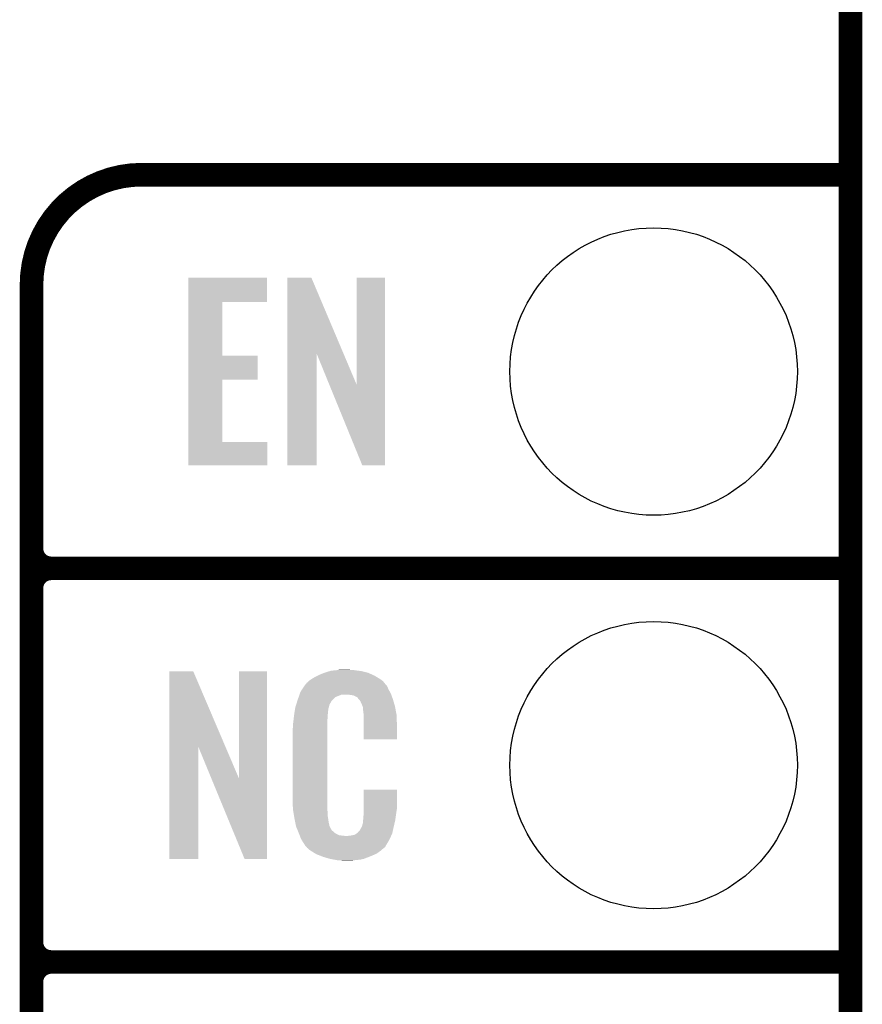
# Model space of a CAD drawing. Extents: x -0.05 to 0.95, y -0.15 to 1.54.
# Tile 21 of 35: x 0.74 to 0.95, y 0.54 to 0.79. Entities that reach past the tile are written whole.
import ezdxf

# ---------------------------------------------------------------- set-up
doc = ezdxf.new("R2010")
doc.units = 0
doc.layers.get('0').update_dxf_attribs({"linetype": 'CONTINUOUS'})
for name, color, linetype in [('STEP_DOWN_13_CLICK_V101_GKO', 5, 'CONTINUOUS'), ('STEP_DOWN_13_CLICK_V101_GTO', 14, 'CONTINUOUS'), ('STEP_DOWN_13_CLICK_V101_GTS', 12, 'CONTINUOUS')]:
    doc.layers.add(name, color=color, linetype=linetype)

# ---------------------------------------------------------------- blocks, each defined once
blk = doc.blocks.new('ROUND_36')
blk.add_circle((0, 0), 0.0365)

msp = doc.modelspace()

# ---------------------------------------------------------------- linework, layer by layer
at = {"layer": 'STEP_DOWN_13_CLICK_V101_GKO', "const_width": 0.006}
msp.add_lwpolyline([(0.95, -0.05), (0.95, 1.45)], dxfattribs=at)
at = {"layer": 'STEP_DOWN_13_CLICK_V101_GTO', "const_width": 0.006}
for points in [[(0.77, 0.75, 0.414214), (0.742, 0.722)], [(0.742, 0.655, 0.414214), (0.747, 0.65)], [(0.747, 0.65, 0.414214), (0.742, 0.645)], [(0.747, 0.65, 0.414214), (0.742, 0.645)], [(0.742, 0.555, 0.414214), (0.747, 0.55)], [(0.747, 0.55, 0.414214), (0.742, 0.545)], [(0.747, 0.55, 0.414214), (0.742, 0.545)]]:
    msp.add_lwpolyline(points, format="xyb", dxfattribs=at)
for points in [[(0.77, 0.75), (0.95, 0.75)], [(0.742, -0.022), (0.742, 0.722)], [(0.747, 0.65), (0.95, 0.65)], [(0.747, 0.65), (0.95, 0.65)], [(0.742, 0.555), (0.742, 0.645)], [(0.747, 0.55), (0.95, 0.55)], [(0.747, 0.55), (0.95, 0.55)], [(0.742, 0.455), (0.742, 0.545)]]:
    msp.add_lwpolyline(points, dxfattribs=at)
at = {"layer": 'STEP_DOWN_13_CLICK_V101_GTO'}
for points in [[(0.7818, 0.7177), (0.7818, 0.7238), (0.8018, 0.7177), (0.8018, 0.7238)], [(0.7818, 0.7238), (0.7818, 0.7238), (0.8018, 0.7238), (0.7818, 0.7238)], [(0.807, 0.7046), (0.807, 0.7238), (0.82122, 0.7046), (0.8131, 0.7238)], [(0.807, 0.7238), (0.807, 0.7238), (0.8131, 0.7238), (0.807, 0.7238)], [(0.8246, 0.6966), (0.8246, 0.7238), (0.8318, 0.6966), (0.8318, 0.7238)], [(0.8246, 0.7238), (0.8246, 0.7238), (0.8318, 0.7238), (0.8246, 0.7238)], [(0.7818, 0.704), (0.7818, 0.7177), (0.7905, 0.704), (0.7905, 0.7177)], [(0.7818, 0.7177), (0.7818, 0.7177), (0.7905, 0.7177), (0.8018, 0.7177)], [(0.7818, 0.6979), (0.7818, 0.704), (0.7994, 0.6979), (0.7994, 0.704)], [(0.7818, 0.704), (0.7818, 0.704), (0.7994, 0.704), (0.7905, 0.704)], [(0.807, 0.6762), (0.807, 0.7046), (0.8144, 0.6762), (0.8144, 0.7046)], [(0.81766, 0.6966), (0.8144, 0.7046), (0.8246, 0.6966), (0.82122, 0.7046)], [(0.7818, 0.6821), (0.7818, 0.6979), (0.7905, 0.6821), (0.7905, 0.6979)], [(0.7818, 0.6979), (0.7818, 0.6979), (0.7905, 0.6979), (0.7994, 0.6979)], [(0.826, 0.6762), (0.81766, 0.6966), (0.8318, 0.6762), (0.8318, 0.6966)], [(0.7818, 0.6762), (0.7818, 0.6821), (0.8019, 0.6762), (0.8019, 0.6821)], [(0.7818, 0.6821), (0.7818, 0.6821), (0.8019, 0.6821), (0.7905, 0.6821)], [(0.777, 0.6046), (0.777, 0.6238), (0.79129, 0.6046), (0.7831, 0.6238)], [(0.777, 0.6238), (0.777, 0.6238), (0.7831, 0.6238), (0.777, 0.6238)], [(0.7947, 0.5966), (0.7947, 0.6238), (0.8018, 0.5966), (0.8018, 0.6238)], [(0.7947, 0.6238), (0.7947, 0.6238), (0.8018, 0.6238), (0.7947, 0.6238)], [(0.8148, 0.6228), (0.8152, 0.623), (0.829, 0.6228), (0.82854, 0.623)], [(0.8152, 0.623), (0.8162, 0.6234), (0.82854, 0.623), (0.82763, 0.6234)], [(0.8162, 0.6234), (0.8165, 0.6235), (0.82763, 0.6234), (0.8274, 0.6235)], [(0.8165, 0.6235), (0.8171, 0.6237), (0.8274, 0.6235), (0.8266, 0.6237)], [(0.8171, 0.6237), (0.81777, 0.6239), (0.8266, 0.6237), (0.8258, 0.6239)], [(0.81777, 0.6239), (0.8181, 0.624), (0.8258, 0.6239), (0.825, 0.624)], [(0.8181, 0.624), (0.8193, 0.6241), (0.825, 0.624), (0.8242, 0.6241)], [(0.8193, 0.6241), (0.8199, 0.6242), (0.8242, 0.6241), (0.8236, 0.6242)], [(0.8199, 0.6242), (0.8205, 0.6243), (0.823, 0.6242), (0.8225, 0.6243)], [(0.8114, 0.6203), (0.8115, 0.6204), (0.8321, 0.6203), (0.832, 0.6204)], [(0.8115, 0.6204), (0.81158, 0.6205), (0.832, 0.6204), (0.8319, 0.6205)], [(0.81158, 0.6205), (0.81174, 0.6207), (0.8319, 0.6205), (0.8318, 0.6207)], [(0.81174, 0.6207), (0.8119, 0.6209), (0.8318, 0.6207), (0.83163, 0.6209)], [(0.8119, 0.6209), (0.81247, 0.6214), (0.83163, 0.6209), (0.8312, 0.6214)], [(0.81247, 0.6214), (0.8127, 0.6216), (0.8312, 0.6214), (0.83092, 0.6216)], [(0.8127, 0.6216), (0.81317, 0.6219), (0.83092, 0.6216), (0.8305, 0.6219)], [(0.81317, 0.6219), (0.8138, 0.6223), (0.8305, 0.6219), (0.82983, 0.6223)], [(0.8138, 0.6223), (0.8148, 0.6228), (0.82983, 0.6223), (0.829, 0.6228)], [(0.80985, 0.6173), (0.81005, 0.6179), (0.8192, 0.6173), (0.8207, 0.6179)], [(0.81005, 0.6179), (0.81012, 0.6181), (0.83337, 0.6179), (0.8333, 0.6181)], [(0.81005, 0.6179), (0.81005, 0.6179), (0.8207, 0.6179), (0.8226, 0.6179)], [(0.81012, 0.6181), (0.8103, 0.6186), (0.8333, 0.6181), (0.83303, 0.6186)], [(0.8103, 0.6186), (0.81069, 0.6192), (0.83303, 0.6186), (0.8327, 0.6192)], [(0.81069, 0.6192), (0.81127, 0.6201), (0.8327, 0.6192), (0.8323, 0.6201)], [(0.81127, 0.6201), (0.8114, 0.6203), (0.8323, 0.6201), (0.8321, 0.6203)], [(0.8233, 0.6178), (0.8226, 0.6179), (0.83341, 0.6178), (0.83337, 0.6179)], [(0.809, 0.6147), (0.80922, 0.6154), (0.81751, 0.6147), (0.8177, 0.6154)], [(0.80922, 0.6154), (0.80951, 0.6163), (0.8177, 0.6154), (0.8182, 0.6163)], [(0.80951, 0.6163), (0.8096, 0.6166), (0.8182, 0.6163), (0.8185, 0.6166)], [(0.8096, 0.6166), (0.80985, 0.6173), (0.8185, 0.6166), (0.8192, 0.6173)], [(0.8238, 0.6177), (0.8233, 0.6178), (0.83344, 0.6177), (0.83341, 0.6178)], [(0.8248, 0.6172), (0.8238, 0.6177), (0.83362, 0.6172), (0.83344, 0.6177)], [(0.8249, 0.617), (0.8248, 0.6172), (0.83369, 0.617), (0.83362, 0.6172)], [(0.82516, 0.6167), (0.8249, 0.617), (0.8338, 0.6167), (0.83369, 0.617)], [(0.8255, 0.6163), (0.82516, 0.6167), (0.83392, 0.6163), (0.8338, 0.6167)], [(0.8259, 0.6154), (0.8255, 0.6163), (0.83418, 0.6154), (0.83392, 0.6163)], [(0.82606, 0.615), (0.8259, 0.6154), (0.8343, 0.615), (0.83418, 0.6154)], [(0.8087, 0.6128), (0.80876, 0.6132), (0.81722, 0.6128), (0.8173, 0.6132)], [(0.80876, 0.6132), (0.80884, 0.6137), (0.8173, 0.6132), (0.8173, 0.6137)], [(0.80884, 0.6137), (0.80891, 0.6141), (0.8173, 0.6137), (0.8174, 0.6141)], [(0.80891, 0.6141), (0.80894, 0.6143), (0.8174, 0.6141), (0.8174, 0.6143)], [(0.80894, 0.6143), (0.809, 0.6147), (0.8174, 0.6143), (0.81751, 0.6147)], [(0.8261, 0.6149), (0.82606, 0.615), (0.83432, 0.6149), (0.8343, 0.615)], [(0.8262, 0.6147), (0.8261, 0.6149), (0.83436, 0.6147), (0.83432, 0.6149)], [(0.8262, 0.6141), (0.8262, 0.6147), (0.83447, 0.6141), (0.83436, 0.6147)], [(0.8263, 0.6134), (0.8262, 0.6141), (0.8346, 0.6134), (0.83447, 0.6141)], [(0.82634, 0.6129), (0.8263, 0.6134), (0.8347, 0.6129), (0.8346, 0.6134)], [(0.8264, 0.6121), (0.82634, 0.6129), (0.83473, 0.6121), (0.8347, 0.6129)], [(0.8084, 0.6103), (0.8085, 0.611), (0.8171, 0.6103), (0.8171, 0.611)], [(0.8085, 0.611), (0.80851, 0.6111), (0.8171, 0.611), (0.8171, 0.6111)], [(0.80851, 0.6111), (0.8086, 0.6119), (0.8171, 0.6111), (0.8172, 0.6119)], [(0.8086, 0.6119), (0.80869, 0.6127), (0.8172, 0.6119), (0.8172, 0.6127)], [(0.80869, 0.6127), (0.8087, 0.6128), (0.8172, 0.6127), (0.81722, 0.6128)], [(0.8264, 0.6106), (0.8264, 0.6121), (0.8348, 0.6106), (0.83473, 0.6121)], [(0.8264, 0.6066), (0.8264, 0.6106), (0.8348, 0.6066), (0.8348, 0.6106)], [(0.8083, 0.6091), (0.8084, 0.6096), (0.8171, 0.6091), (0.8171, 0.6096)], [(0.8083, 0.5914), (0.8083, 0.6091), (0.8171, 0.5914), (0.8171, 0.6091)], [(0.8084, 0.6096), (0.8084, 0.6103), (0.8171, 0.6096), (0.8171, 0.6103)], [(0.777, 0.5762), (0.777, 0.6046), (0.7844, 0.5762), (0.7844, 0.6046)], [(0.78769, 0.5966), (0.7844, 0.6046), (0.7947, 0.5966), (0.79129, 0.6046)], [(0.7961, 0.5762), (0.78769, 0.5966), (0.8018, 0.5762), (0.8018, 0.5966)], [(0.8264, 0.5889), (0.8264, 0.5938), (0.8348, 0.5889), (0.8348, 0.5938)], [(0.8264, 0.5938), (0.8264, 0.5938), (0.8348, 0.5938), (0.8264, 0.5938)], [(0.80839, 0.5889), (0.8083, 0.5914), (0.8171, 0.5889), (0.8171, 0.5914)], [(0.8084, 0.5887), (0.80839, 0.5889), (0.81713, 0.5887), (0.8171, 0.5889)], [(0.80849, 0.5882), (0.8084, 0.5887), (0.8172, 0.5882), (0.81713, 0.5887)], [(0.80864, 0.5873), (0.80849, 0.5882), (0.8172, 0.5873), (0.8172, 0.5882)], [(0.82637, 0.5876), (0.8264, 0.5878), (0.8346, 0.5876), (0.83463, 0.5878)], [(0.8264, 0.5883), (0.8264, 0.5889), (0.8347, 0.5883), (0.8348, 0.5889)], [(0.8264, 0.5878), (0.8264, 0.5883), (0.83463, 0.5878), (0.8347, 0.5883)], [(0.8088, 0.5864), (0.80864, 0.5873), (0.81734, 0.5864), (0.8172, 0.5873)], [(0.809, 0.5854), (0.8088, 0.5864), (0.8175, 0.5854), (0.81734, 0.5864)], [(0.80918, 0.5845), (0.809, 0.5854), (0.8177, 0.5845), (0.8175, 0.5854)], [(0.8259, 0.5844), (0.8262, 0.5854), (0.834, 0.5844), (0.83424, 0.5854)], [(0.8262, 0.586), (0.82622, 0.5861), (0.83438, 0.586), (0.8344, 0.5861)], [(0.8262, 0.5854), (0.8262, 0.586), (0.83424, 0.5854), (0.83438, 0.586)], [(0.82622, 0.5861), (0.8263, 0.5865), (0.8344, 0.5861), (0.83445, 0.5865)], [(0.8263, 0.587), (0.82637, 0.5876), (0.83452, 0.587), (0.8346, 0.5876)], [(0.8263, 0.5865), (0.8263, 0.587), (0.83445, 0.5865), (0.83452, 0.587)], [(0.8092, 0.5844), (0.80918, 0.5845), (0.81775, 0.5844), (0.8177, 0.5845)], [(0.80949, 0.5837), (0.8092, 0.5844), (0.8181, 0.5837), (0.81775, 0.5844)], [(0.80953, 0.5836), (0.80949, 0.5837), (0.8182, 0.5836), (0.8181, 0.5837)], [(0.80961, 0.5834), (0.80953, 0.5836), (0.8183, 0.5834), (0.8182, 0.5836)], [(0.80969, 0.5832), (0.80961, 0.5834), (0.8186, 0.5832), (0.8183, 0.5834)], [(0.80982, 0.5829), (0.80969, 0.5832), (0.8189, 0.5829), (0.8186, 0.5832)], [(0.8099, 0.5827), (0.80982, 0.5829), (0.8192, 0.5827), (0.8189, 0.5829)], [(0.8245, 0.5826), (0.8249, 0.5829), (0.8336, 0.5826), (0.83367, 0.5829)], [(0.8249, 0.5829), (0.825, 0.5831), (0.83367, 0.5829), (0.83371, 0.5831)], [(0.825, 0.5831), (0.8254, 0.5835), (0.83371, 0.5831), (0.8338, 0.5835)], [(0.8254, 0.5835), (0.8259, 0.5844), (0.8338, 0.5835), (0.834, 0.5844)], [(0.80998, 0.5825), (0.8099, 0.5827), (0.8195, 0.5825), (0.8192, 0.5827)], [(0.81009, 0.5822), (0.80998, 0.5825), (0.8201, 0.5822), (0.8195, 0.5825)], [(0.81017, 0.582), (0.81009, 0.5822), (0.8219, 0.582), (0.8201, 0.5822)], [(0.8104, 0.5814), (0.81017, 0.582), (0.83304, 0.5814), (0.83332, 0.582)], [(0.81068, 0.5809), (0.8104, 0.5814), (0.8328, 0.5809), (0.83304, 0.5814)], [(0.8109, 0.5805), (0.81068, 0.5809), (0.83256, 0.5805), (0.8328, 0.5809)], [(0.8113, 0.5799), (0.8109, 0.5805), (0.8322, 0.5799), (0.83256, 0.5805)], [(0.8223, 0.582), (0.8226, 0.5821), (0.83332, 0.582), (0.83336, 0.5821)], [(0.823, 0.5821), (0.824, 0.5823), (0.83336, 0.5821), (0.83346, 0.5823)], [(0.824, 0.5823), (0.8245, 0.5826), (0.83346, 0.5823), (0.8336, 0.5826)], [(0.8114, 0.5798), (0.8113, 0.5799), (0.83214, 0.5798), (0.8322, 0.5799)], [(0.8114, 0.5797), (0.8114, 0.5798), (0.83208, 0.5797), (0.83214, 0.5798)], [(0.81166, 0.5794), (0.8114, 0.5797), (0.8319, 0.5794), (0.83208, 0.5797)], [(0.81183, 0.5792), (0.81166, 0.5794), (0.8318, 0.5792), (0.8319, 0.5794)], [(0.812, 0.579), (0.81183, 0.5792), (0.83155, 0.579), (0.8318, 0.5792)], [(0.81223, 0.5788), (0.812, 0.579), (0.8313, 0.5788), (0.83155, 0.579)], [(0.8127, 0.5784), (0.81223, 0.5788), (0.83083, 0.5784), (0.8313, 0.5788)], [(0.81302, 0.5782), (0.8127, 0.5784), (0.8306, 0.5782), (0.83083, 0.5784)], [(0.81414, 0.5775), (0.81302, 0.5782), (0.8296, 0.5775), (0.8306, 0.5782)], [(0.8143, 0.5774), (0.81414, 0.5775), (0.82937, 0.5774), (0.8296, 0.5775)], [(0.81559, 0.5769), (0.8143, 0.5774), (0.8282, 0.5769), (0.82937, 0.5774)], [(0.8161, 0.5767), (0.81559, 0.5769), (0.82769, 0.5767), (0.8282, 0.5769)], [(0.8178, 0.5762), (0.8161, 0.5767), (0.8264, 0.5762), (0.82769, 0.5767)], [(0.81887, 0.576), (0.8178, 0.5762), (0.8255, 0.576), (0.8264, 0.5762)], [(0.8194, 0.5759), (0.81887, 0.576), (0.8244, 0.5759), (0.8255, 0.576)], [(0.82, 0.5758), (0.8194, 0.5759), (0.8238, 0.5758), (0.8244, 0.5759)], [(0.8212, 0.5757), (0.8207, 0.5758), (0.8232, 0.5757), (0.8238, 0.5758)]]:
    msp.add_solid(points, dxfattribs=at)

# ---------------------------------------------------------------- block references
at = {"layer": 'STEP_DOWN_13_CLICK_V101_GTS'}
for p in [(0.9, 0.7), (0.9, 0.6)]:
    msp.add_blockref('ROUND_36', p, dxfattribs=at)

doc.saveas('drawing.dxf')
